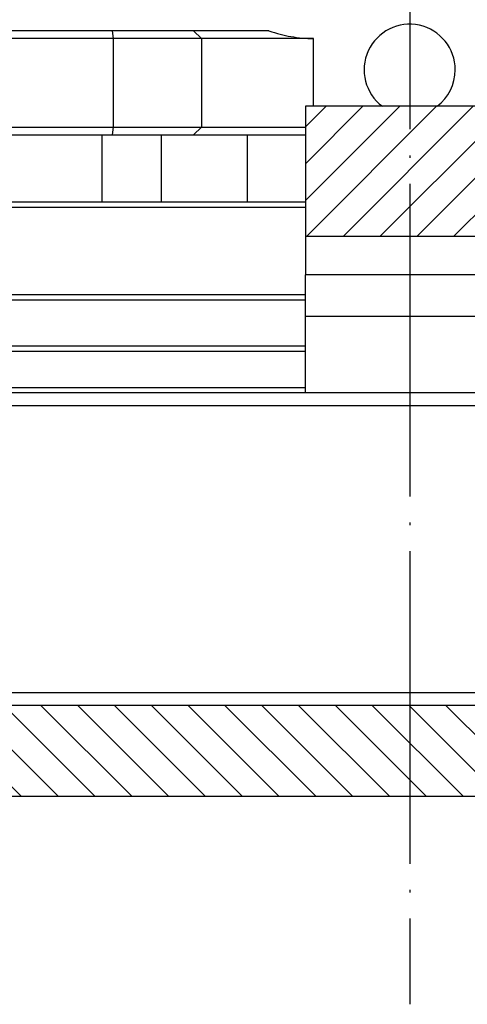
# Model space of a CAD drawing. Extents: x -1765 to 4890, y -3431 to 1272.
# Tile 133 of 189: x 3142 to 3159, y -2528 to -2490. Entities that reach past the tile are written whole.
import ezdxf

# ---------------------------------------------------------------- set-up
doc = ezdxf.new("R2010")
doc.units = 0
doc.linetypes.add('DASHED', pattern=[15, 7, -8])
doc.linetypes.add('DOT_CENTER', pattern=[14, 12, -1, 0, -1])
doc.layers.get('0').update_dxf_attribs({"linetype": 'CONTINUOUS'})
doc.layers.add('1', color=7, linetype='CONTINUOUS')

# ---------------------------------------------------------------- blocks, each defined once
blk = doc.blocks.new('PROBE_CARD_E7018-96550', base_point=(3018.194, -2516.251))
at = {"linetype": 'CONTINUOUS'}
h = blk.add_hatch(dxfattribs=at)
h.set_pattern_fill('USER', color=3, angle=135, pattern_type=0)
h.set_pattern_definition([(135, (0, 0), (-0.70710678, -0.70710678), [])])
h.paths.add_polyline_path([(3019.503, -2516.251), (3019.1, -2516.251), (3018.194, -2516.251), (3018.194, -2519.751), (3295.636, -2519.751), (3295.636, -2516.251), (3294.729, -2516.251), (3294.326, -2516.251), (3290.765, -2516.251), (3289.765, -2516.251), (3289.383, -2516.251), (3288.596, -2516.251), (3288.225, -2516.251), (3288.125, -2516.251), (3288.102, -2516.251), (3287.525, -2516.251), (3287.225, -2516.251), (3285.685, -2516.251), (3285.596, -2516.251), (3285.107, -2516.251), (3284.685, -2516.251), (3283.422, -2516.251), (3282.314, -2516.251), (3281.615, -2516.251), (3281.412, -2516.251), (3281.055, -2516.251), (3280.858, -2516.251), (3280.605, -2516.251), (3278.938, -2516.251), (3275.06, -2516.251), (3274.655, -2516.251), (3273.935, -2516.251), (3273.51, -2516.251), (3273.48, -2516.251), (3272.76, -2516.251), (3272.04, -2516.251), (3272.01, -2516.251), (3271.585, -2516.251), (3270.865, -2516.251), (3270.46, -2516.251), (3260.766, -2516.251), (3260.484, -2516.251), (3253.258, -2516.251), (3253.053, -2516.251), (3252.77, -2516.251), (3251.844, -2516.251), (3249.003, -2516.251), (3248.719, -2516.251), (3245.082, -2516.251), (3240.296, -2516.251), (3229.12, -2516.251), (3227.568, -2516.251), (3219, -2516.251), (3218.498, -2516.251), (3214.601, -2516.251), (3214.112, -2516.251), (3209.61, -2516.251), (3206.083, -2516.251), (3204.218, -2516.251), (3204.015, -2516.251), (3201.01, -2516.251), (3200.794, -2516.251), (3165.233, -2516.251), (3165.232, -2516.251), (3160.982, -2516.251), (3160.517, -2516.251), (3160.513, -2516.251), (3156.915, -2516.251), (3148.597, -2516.251), (3148.596, -2516.251), (3113.035, -2516.251), (3112.819, -2516.251), (3109.814, -2516.251), (3109.612, -2516.251), (3107.747, -2516.251), (3104.219, -2516.251), (3099.718, -2516.251), (3099.228, -2516.251), (3095.331, -2516.251), (3094.829, -2516.251), (3086.262, -2516.251), (3084.709, -2516.251), (3073.534, -2516.251), (3068.747, -2516.251), (3064.826, -2516.251), (3061.06, -2516.251), (3060.776, -2516.251), (3053.346, -2516.251), (3053.063, -2516.251), (3035.937, -2516.251), (3034.937, -2516.251), (3034.891, -2516.251), (3033.224, -2516.251), (3032.971, -2516.251), (3032.774, -2516.251), (3032.417, -2516.251), (3032.215, -2516.251), (3029.169, -2516.251), (3028.723, -2516.251), (3028.233, -2516.251), (3025.727, -2516.251), (3025.233, -2516.251)])
at = {"color": 7, "linetype": 'CONTINUOUS'}
for p, q in [((3148.596, -2516.251), (3113.035, -2516.251)), ((3148.597, -2516.251), (3148.596, -2516.251)), ((3156.915, -2516.251), (3148.597, -2516.251))]:
    blk.add_line(p, q, dxfattribs=at)
at = {"color": 5, "linetype": 'CONTINUOUS'}
blk.add_line((3160.513, -2516.251), (3156.915, -2516.251), dxfattribs=at)
at = {"color": 3, "linetype": 'CONTINUOUS'}
blk.add_line((3295.636, -2519.751), (3018.194, -2519.751), dxfattribs=at)
blk = doc.blocks.new('PROBECARD_STIFFENER_1', base_point=(3004.515, -2504.251))
at = {"color": 5, "linetype": 'DASHED'}
for p, q in [((3148.596, -2504.251), (3113.035, -2504.251)), ((3148.597, -2504.251), (3148.596, -2504.251)), ((3152.915, -2504.251), (3148.597, -2504.251)), ((3156.915, -2504.251), (3152.915, -2504.251)), ((3160.513, -2504.251), (3156.915, -2504.251)), ((3148.596, -2516.251), (3113.035, -2516.251)), ((3148.597, -2516.251), (3148.596, -2516.251)), ((3156.915, -2516.251), (3148.597, -2516.251)), ((3160.513, -2516.251), (3156.915, -2516.251))]:
    blk.add_line(p, q, dxfattribs=at)
at = {"color": 5, "linetype": 'CONTINUOUS'}
for p, q in [((3156.915, -2504.751), (3074.043, -2504.751)), ((3239.786, -2504.751), (3156.915, -2504.751)), ((3112.819, -2515.751), (3148.596, -2515.751)), ((3148.596, -2515.751), (3156.915, -2515.751)), ((3156.915, -2515.751), (3239.786, -2515.751))]:
    blk.add_line(p, q, dxfattribs=at)
at = {"layer": '1', "color": 1, "linetype": 'DOT_CENTER'}
blk.add_line((3156.915, -2439.834), (3156.915, -2527.726), dxfattribs=at)
blk = doc.blocks.new('PROBE_CARD_STIFFENER_E4155', base_point=(3004.515, -2504.251))
blk.add_blockref('PROBECARD_STIFFENER_1', (3004.515, -2504.251))
blk = doc.blocks.new('HANDLE_E7018-24955', base_point=(3152.915, -2493.251))
at = {"linetype": 'CONTINUOUS'}
h = blk.add_hatch(dxfattribs=at)
h.set_pattern_fill('USER', color=1, angle=-135, pattern_type=0)
h.set_pattern_definition([(-135, (0, 0), (0.70710678, -0.70710678), [])])
h.paths.add_polyline_path([(3160.915, -2493.251), (3152.915, -2493.251), (3152.915, -2498.251), (3160.915, -2498.251)])
at = {"color": 7, "linetype": 'CONTINUOUS'}
for p, q in [((3160.915, -2493.251), (3152.915, -2493.251)), ((3152.915, -2493.251), (3152.915, -2498.251)), ((3160.915, -2498.251), (3160.915, -2493.251)), ((3160.915, -2498.251), (3152.915, -2498.251)), ((3152.915, -2498.251), (3152.915, -2499.716)), ((3160.915, -2498.251), (3160.915, -2499.716)), ((3152.915, -2501.322), (3152.915, -2499.716)), ((3160.915, -2499.716), (3160.915, -2501.322)), ((3152.915, -2504.251), (3152.915, -2501.322)), ((3160.915, -2504.251), (3160.915, -2501.322)), ((3160.513, -2504.251), (3152.915, -2504.251)), ((3160.517, -2504.251), (3160.513, -2504.251)), ((3160.915, -2504.251), (3160.517, -2504.251))]:
    blk.add_line(p, q, dxfattribs=at)
at = {"color": 1, "linetype": 'CONTINUOUS'}
for p, q in [((3160.915, -2499.716), (3152.915, -2499.716)), ((3160.915, -2501.322), (3152.915, -2501.322))]:
    blk.add_line(p, q, dxfattribs=at)
blk = doc.blocks.new('PROBE_CARD_STIFFNER_AS4155', base_point=(3004.515, -2493.251))
for name, p in [('PROBE_CARD_STIFFENER_E4155', (3004.515, -2504.251)), ('HANDLE_E7018-24955', (3152.915, -2493.251))]:
    blk.add_blockref(name, p)
blk = doc.blocks.new('NUT_M2_5_0590-1567_PEM_5_3', base_point=(3152.161, -2500.681))
at = {"color": 7, "linetype": 'DASHED'}
blk.add_line((3152.161, -2500.681), (3152.915, -2500.681), dxfattribs=at)
blk = doc.blocks.new('PEM_NUT_M2_5_QUARTER_SET', base_point=(3116.786, -2500.681))
blk.add_blockref('NUT_M2_5_0590-1567_PEM_5_3', (3152.161, -2500.681))
blk = doc.blocks.new('PEM_NUT_M2_5_SET', base_point=(3091.055, -2497.681))
blk.add_blockref('PEM_NUT_M2_5_QUARTER_SET', (3116.786, -2500.681))
blk = doc.blocks.new('SMA_CONNECTOR_RING', base_point=(3072.005, -2496.931))
at = {"color": 7, "linetype": 'CONTINUOUS'}
for p, q in [((3142.725, -2496.931), (3138.679, -2496.931)), ((3144.983, -2496.931), (3142.725, -2496.931)), ((3147.725, -2496.931), (3144.983, -2496.931)), ((3152.915, -2496.931), (3147.725, -2496.931)), ((3152.915, -2497.131), (3100.272, -2497.131)), ((3115.786, -2500.481), (3152.915, -2500.481)), ((3141.489, -2500.681), (3152.161, -2500.681)), ((3152.161, -2500.681), (3152.915, -2500.681)), ((3130.297, -2502.651), (3152.915, -2502.651)), ((3130.377, -2502.451), (3152.915, -2502.451)), ((3074.043, -2504.051), (3152.915, -2504.051)), ((3148.597, -2504.251), (3113.035, -2504.251)), ((3152.915, -2504.251), (3148.597, -2504.251))]:
    blk.add_line(p, q, dxfattribs=at)
at = {"color": 7, "linetype": 'DASHED'}
blk.add_line((3160.513, -2504.251), (3152.915, -2504.251), dxfattribs=at)
blk = doc.blocks.new('SMA_CONNECTOR_RING_E702571', base_point=(3072.005, -2496.931))
for name, p in [('SMA_CONNECTOR_RING', (3072.005, -2496.931)), ('PEM_NUT_M2_5_SET', (3091.055, -2497.681))]:
    blk.add_blockref(name, p)
blk = doc.blocks.new('SMA_CONNECTOR_RING_ASSY', base_point=(3072.005, -2490.251))
blk.add_blockref('SMA_CONNECTOR_RING_E702571', (3072.005, -2496.931))
blk = doc.blocks.new('PROBE_CARD_ASSY', base_point=(3004.515, -2490.251))
for name, p in [('PROBE_CARD_STIFFNER_AS4155', (3004.515, -2493.251)), ('SMA_CONNECTOR_RING_ASSY', (3072.005, -2490.251)), ('PROBE_CARD_E7018-96550', (3018.194, -2516.251))]:
    blk.add_blockref(name, p)
blk = doc.blocks.new('BASE_RING_AUTO', base_point=(2995.915, -2473.351))
at = {"color": 4, "linetype": 'CONTINUOUS'}
for p, q in [((3145.484, -2490.351), (3130.322, -2490.351)), ((3145.484, -2490.351), (3145.53, -2490.651)), ((3148.615, -2490.351), (3145.484, -2490.351)), ((3151.51, -2490.351), (3148.615, -2490.351)), ((3148.615, -2490.351), (3148.915, -2490.651)), ((3145.53, -2490.651), (3130.409, -2490.651)), ((3145.53, -2490.651), (3145.53, -2494.051)), ((3148.915, -2490.651), (3145.53, -2490.651)), ((3153.223, -2490.651), (3148.915, -2490.651)), ((3148.915, -2490.651), (3148.915, -2494.051)), ((3153.223, -2493.251), (3153.223, -2490.651)), ((3130.503, -2494.051), (3145.53, -2494.051)), ((3130.62, -2494.351), (3145.095, -2494.351)), ((3145.095, -2496.931), (3145.095, -2494.351)), ((3145.095, -2494.351), (3145.484, -2494.351)), ((3145.53, -2494.051), (3145.484, -2494.351)), ((3145.484, -2494.351), (3147.383, -2494.351)), ((3145.53, -2494.051), (3148.915, -2494.051)), ((3147.383, -2494.351), (3148.615, -2494.351)), ((3147.383, -2496.931), (3147.383, -2494.351)), ((3148.615, -2494.351), (3148.915, -2494.051)), ((3148.615, -2494.351), (3150.679, -2494.351)), ((3148.915, -2494.051), (3152.915, -2494.051)), ((3150.679, -2494.351), (3152.915, -2494.351)), ((3150.679, -2496.931), (3150.679, -2494.351))]:
    blk.add_line(p, q, dxfattribs=at)
for start, end in [(0, -126.8699), (-53.1301, 0)]:
    blk.add_arc((3156.915, -2491.851), 1.75, start, end, dxfattribs=at)
blk.add_open_spline([(3151.51, -2490.351), (3151.798, -2490.449), (3152.079, -2490.523), (3152.354, -2490.572), (3152.647, -2490.625), (3152.935, -2490.651), (3153.223, -2490.651)], degree=3, knots=[0, 0, 0, 0, 0.87363, 0.87363, 0.87363, 1.746684, 1.746684, 1.746684, 1.746684], dxfattribs=at)
blk = doc.blocks.new('BASE_RING_AUTO_E7018-22551', base_point=(2995.915, -2473.351))
blk.add_blockref('BASE_RING_AUTO', (2995.915, -2473.351))
blk = doc.blocks.new('BASE_RING_AUTO_ASSY_E72551', base_point=(2995.915, -2447.851))
blk.add_blockref('BASE_RING_AUTO_E7018-22551', (2995.915, -2473.351))
blk = doc.blocks.new('WPIF_12INCH', base_point=(2906.615, -2447.851))
for name, p in [('PROBE_CARD_ASSY', (3004.515, -2490.251)), ('BASE_RING_AUTO_ASSY_E72551', (2995.915, -2447.851))]:
    blk.add_blockref(name, p)
blk = doc.blocks.new('B-B', base_point=(3030.161, -2455.88))
blk.add_blockref('WPIF_12INCH', (2906.615, -2447.851))
blk = doc.blocks.new('1', base_point=(2845.413, -2487.084))
blk.add_blockref('B-B', (3030.161, -2455.88))
blk = doc.blocks.new('E7018-90050', base_point=(2906.615, -2573.992))
at = {"layer": '1'}
blk.add_blockref('1', (2845.413, -2487.084), dxfattribs=at)

msp = doc.modelspace()

# ---------------------------------------------------------------- block references
msp.add_blockref('E7018-90050', (2906.615, -2573.992))

doc.saveas('drawing.dxf')
